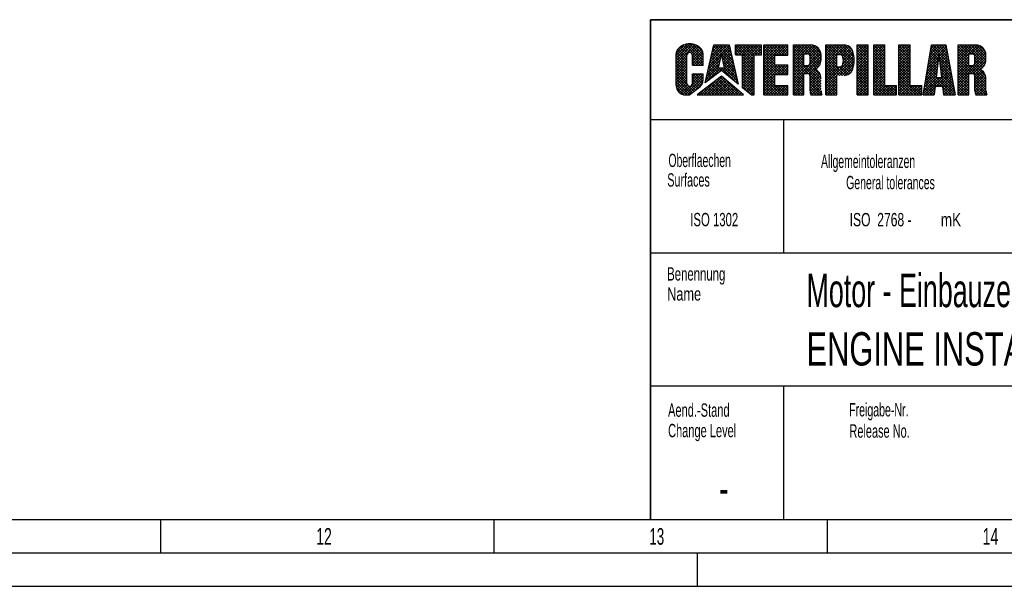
# Model space of a CAD drawing. Header units: millimetres. Extents: x 0 to 841, y 0 to 594.
# Tile 25 of 63: x 549 to 697, y 0 to 85. Entities that reach past the tile are written whole.
import ezdxf
from ezdxf.enums import TextEntityAlignment as Align

# ---------------------------------------------------------------- set-up
doc = ezdxf.new("R2010")
doc.units = ezdxf.units.MM
doc.header["$LTSCALE"] = 46.255
doc.layers.get('0').update_dxf_attribs({"linetype": 'CONTINUOUS'})
doc.styles.get("Standard").update_dxf_attribs({"font": 'txt', "width": 0.6})
doc.styles.add('TEXTSTYLE_2', font='txt')
doc.styles.add('TEXTSTYLE_3', font='txt', dxfattribs={"width": 0.8})

# ---------------------------------------------------------------- blocks, each defined once
blk = doc.blocks.new('*T579')
at = {"color": 5, "linetype": 'Continuous'}
for p, q in [((0, 0), (187, 0)), ((0, 0), (0, -75)), ((187, 0), (187, -75)), ((0, -75), (187, -75))]:
    blk.add_line(p, q, dxfattribs=at)
at = {"color": 2, "linetype": 'Continuous', "style": 'TEXTSTYLE_3'}
for s, width, p in [('8M25E_CFWS', 0.738095, (73.4, -6.75)), ('1.0', 0.547619, (113.76, -6.75)), ('8M25E_CFWS', 0.738095, (73.4, -13.25)), ('1.0', 0.547619, (113.76, -13.25))]:
    blk.add_text(s, height=5, dxfattribs=dict(at, width=width)).set_placement(p)
for s, width, p in [('W882', 0.833333, (81.68, -22.5)), ('1:20', 0.529762, (128.4, -22.5)), ('-', 0.619048, (11, -72.75))]:
    blk.add_text(s, height=5, dxfattribs=dict(at, width=width)).set_placement(p, align=Align.CENTER)
for s, width, p in [('30.000', 0.642857, (185.6, -22.5)), ('1', 0.47619, (185.6, -62.75)), ('1', 0.47619, (185.6, -73.25))]:
    blk.add_text(s, height=5, dxfattribs=dict(at, width=width)).set_placement(p, align=Align.RIGHT)
at = {"color": 5, "linetype": 'Continuous', "width": 0.761905}
blk.add_text('mK', height=2, dxfattribs=at).set_placement((45.07, -31), align=Align.CENTER)
at = {"color": 7, "linetype": 'Continuous', "style": 'TEXTSTYLE_3'}
for s, width, p in [('Motor - Einbauzeichnung', 0.602484, (23.4, -43.12)), ('ENGINE INSTALLATION DRAWING', 0.69224, (23.4, -51.88))]:
    blk.add_text(s, height=5, dxfattribs=dict(at, width=width)).set_placement(p)
for s, width, p in [('8M25E CFWS', 0.738095, (121.5, -72.75)), ('-', 0.619048, (63, -72.75))]:
    blk.add_text(s, height=5, dxfattribs=dict(at, width=width)).set_placement(p, align=Align.CENTER)

msp = doc.modelspace()

# ---------------------------------------------------------------- linework, layer by layer
at = {"color": 6, "linetype": 'Continuous'}
for p, q in [((831, 85), (644, 85)), ((644, 10), (644, 85)), ((831, 70), (644, 70)), ((5, 5), (836, 5))]:
    msp.add_line(p, q, dxfattribs=at)
at = {"color": 5, "linetype": 'Continuous'}
for p, q in [((649.99023, 81.36398), (647.8417, 79.21546)), ((649.57402, 81.35185), (647.8417, 79.61953)), ((650.35161, 81.32129), (647.8417, 78.81138)), ((649.15629, 81.27241), (649.07771, 81.2491)), ((651.87777, 78.53473), (649.1438, 81.2687)), ((649.31703, 81.31152), (649.23612, 81.29323)), ((649.39891, 81.32726), (649.31703, 81.31152)), ((649.48158, 81.34042), (649.39891, 81.32726)), ((651.87777, 78.9388), (649.4769, 81.33968)), ((649.56492, 81.35098), (649.48158, 81.34042)), ((649.64878, 81.35892), (649.56492, 81.35098)), ((649.73301, 81.36422), (649.64878, 81.35892)), ((649.81746, 81.36686), (649.73301, 81.36422)), ((649.90199, 81.36686), (649.81746, 81.36686)), ((651.87777, 79.34287), (649.85378, 81.36686)), ((649.98644, 81.36422), (649.90199, 81.36686)), ((650.07067, 81.35892), (649.98644, 81.36422)), ((650.15452, 81.35098), (650.07067, 81.35892)), ((650.23787, 81.34042), (650.15452, 81.35098)), ((650.32054, 81.32726), (650.23787, 81.34042)), ((651.87777, 79.74694), (650.29308, 81.33163)), ((650.40241, 81.31152), (650.32054, 81.32726)), ((650.48333, 81.29323), (650.40241, 81.31152)), ((650.56315, 81.27241), (650.48333, 81.29323)), ((650.64174, 81.2491), (650.56315, 81.27241)), ((647.84346, 79.91907), (647.84169, 79.85578)), ((650.67305, 81.23866), (647.8417, 78.40731)), ((647.8417, 75.11543), (647.8417, 79.85578)), ((647.84877, 79.98225), (647.84346, 79.91907)), ((647.85761, 80.04521), (647.84877, 79.98225)), ((649.06195, 81.24384), (647.85667, 80.03857)), ((647.86995, 80.10784), (647.85761, 80.04521)), ((647.88578, 80.17002), (647.86995, 80.10784)), ((649.46696, 78.52112), (647.87204, 80.11604)), ((647.90509, 80.23165), (647.88578, 80.17002)), ((647.92783, 80.29263), (647.90509, 80.23165)), ((647.95395, 80.35283), (647.92783, 80.29263)), ((647.9834, 80.41217), (647.95395, 80.35283)), ((649.46696, 78.92519), (647.98227, 80.40988)), ((648.01615, 80.47053), (647.9834, 80.41217)), ((648.05215, 80.52781), (648.01615, 80.47053)), ((648.09131, 80.58391), (648.05215, 80.52781)), ((648.13357, 80.63873), (648.09131, 80.58391)), ((648.17886, 80.69219), (648.13357, 80.63873)), ((649.46695, 79.32926), (648.14454, 80.65168)), ((648.2271, 80.74417), (648.17886, 80.69219)), ((648.2782, 80.79459), (648.2271, 80.74417)), ((648.33209, 80.84337), (648.2782, 80.79459)), ((648.38864, 80.89041), (648.33209, 80.84337)), ((649.46877, 79.73151), (648.34564, 80.85465)), ((648.44778, 80.93565), (648.38864, 80.89041)), ((648.50939, 80.97898), (648.44778, 80.93565)), ((648.57338, 81.02035), (648.50939, 80.97898)), ((648.63963, 81.05967), (648.57338, 81.02035)), ((649.60551, 79.99885), (648.58005, 81.02431)), ((648.70801, 81.09688), (648.63963, 81.05967)), ((648.77841, 81.13191), (648.70801, 81.09688)), ((648.85071, 81.16471), (648.77841, 81.13191)), ((649.91056, 80.09787), (648.8459, 81.16253)), ((648.92478, 81.1952), (648.85071, 81.16471)), ((649.00049, 81.22335), (648.92478, 81.1952)), ((649.07771, 81.2491), (649.00049, 81.22335)), ((650.96063, 81.12216), (649.93355, 80.09509)), ((651.21678, 80.97425), (650.19015, 79.94761)), ((651.44122, 80.79462), (650.27957, 79.63297)), ((651.63079, 80.58011), (650.27957, 79.22889)), ((651.77823, 80.32349), (650.27957, 78.82482)), ((651.86703, 80.00822), (650.27957, 78.42075)), ((650.71896, 81.22335), (650.64174, 81.2491)), ((650.79467, 81.1952), (650.71896, 81.22335)), ((650.86874, 81.16471), (650.79467, 81.1952)), ((651.82222, 80.20657), (650.86081, 81.16797)), ((650.94104, 81.13191), (650.86874, 81.16471)), ((651.01144, 81.09688), (650.94104, 81.13191)), ((651.07982, 81.05967), (651.01144, 81.09688)), ((651.14607, 81.02035), (651.07982, 81.05967)), ((651.21006, 80.97898), (651.14607, 81.02035)), ((651.27167, 80.93565), (651.21006, 80.97898)), ((651.3308, 80.89041), (651.27167, 80.93565)), ((651.38736, 80.84337), (651.3308, 80.89041)), ((651.44125, 80.79459), (651.38736, 80.84337)), ((651.49235, 80.74417), (651.44125, 80.79459)), ((651.54059, 80.69219), (651.49235, 80.74417)), ((651.58587, 80.63873), (651.54059, 80.69219)), ((651.62814, 80.58391), (651.58587, 80.63873)), ((651.6673, 80.52781), (651.62814, 80.58391)), ((651.70329, 80.47053), (651.6673, 80.52781)), ((651.73604, 80.41217), (651.70329, 80.47053)), ((651.7655, 80.35283), (651.73604, 80.41217)), ((651.79162, 80.29263), (651.7655, 80.35283)), ((651.81436, 80.23165), (651.79162, 80.29263)), ((651.83366, 80.17002), (651.81436, 80.23165)), ((651.8495, 80.10784), (651.83366, 80.17002)), ((651.86184, 80.04521), (651.8495, 80.10784)), ((651.87068, 79.98225), (651.86184, 80.04521)), ((651.87599, 79.91907), (651.87068, 79.98225)), ((651.87776, 79.85578), (651.87599, 79.91907)), ((651.87777, 78.17634), (651.87777, 79.85578)), ((652.20285, 75.52174), (653.47593, 81.21017)), ((655.82243, 81.13512), (652.77772, 78.0904)), ((655.49342, 81.21017), (652.89422, 78.61098)), ((655.08934, 81.21017), (653.01073, 79.13156)), ((654.68527, 81.21017), (653.12724, 79.65213)), ((654.40059, 78.84041), (653.21166, 80.02934)), ((654.2812, 81.21017), (653.24374, 80.17271)), ((654.47806, 79.16701), (653.28555, 80.35952)), ((654.55552, 79.49362), (653.35944, 80.6897)), ((653.87713, 81.21017), (653.36025, 80.69329)), ((654.63298, 79.82023), (653.43334, 81.01987)), ((653.47593, 81.21017), (655.80549, 81.21017)), ((656.43501, 78.42228), (653.64711, 81.21017)), ((656.31715, 78.9442), (654.05118, 81.21017)), ((654.65427, 79.90996), (654.15315, 77.79712)), ((656.1993, 79.46613), (654.45525, 81.21017)), ((655.10119, 77.79712), (654.65427, 79.90996)), ((655.89687, 80.80548), (654.71487, 79.62348)), ((655.9713, 80.47584), (654.78542, 79.28996)), ((656.04573, 80.14621), (654.85596, 78.95644)), ((656.08145, 79.98805), (654.85933, 81.21017)), ((656.12017, 79.81657), (654.92651, 78.62291)), ((655.96359, 80.50997), (655.2634, 81.21017)), ((655.84574, 81.0319), (655.66747, 81.21017)), ((655.80549, 81.21017), (657.13278, 75.33213)), ((656.7265, 81.21017), (660.62714, 81.21017)), ((656.7265, 79.74744), (656.7265, 81.21017)), ((657.1097, 81.21017), (656.7265, 80.82697)), ((657.51377, 81.21017), (656.7265, 80.4229)), ((657.91784, 81.21017), (656.7265, 80.01883)), ((659.54358, 78.1422), (656.7265, 80.95928)), ((657.53427, 79.74744), (656.7265, 80.55521)), ((657.1302, 79.74744), (656.7265, 80.15114)), ((658.32191, 81.21017), (656.85918, 79.74744)), ((659.54358, 78.54627), (656.87968, 81.21017)), ((658.72598, 81.21017), (657.26326, 79.74744)), ((659.54358, 78.95034), (657.28375, 81.21017)), ((659.13006, 81.21017), (657.66733, 79.74744)), ((659.54358, 79.35441), (657.68782, 81.21017)), ((659.53413, 81.21017), (657.81, 79.48604)), ((659.9382, 81.21017), (657.81, 79.08197)), ((660.34227, 81.21017), (657.81, 78.6779)), ((660.62714, 81.09097), (657.81, 78.27383)), ((659.55462, 79.74744), (658.09189, 81.21017)), ((659.95869, 79.74744), (658.49597, 81.21017)), ((660.36276, 79.74744), (658.90004, 81.21017)), ((660.62714, 79.88714), (659.30411, 81.21017)), ((660.62714, 80.6869), (659.68768, 79.74744)), ((660.62714, 80.29121), (659.70818, 81.21017)), ((660.62714, 80.28283), (660.09175, 79.74744)), ((660.62714, 80.69528), (660.11225, 81.21017)), ((660.62714, 79.87876), (660.49582, 79.74744)), ((660.62714, 81.09935), (660.51632, 81.21017)), ((660.62714, 79.74744), (660.62714, 81.21017)), ((660.99983, 81.21017), (664.61117, 81.21017)), ((660.99983, 73.70687), (660.99983, 81.21017)), ((661.15041, 81.21017), (660.99983, 81.05959)), ((661.55448, 81.21017), (660.99983, 80.65552)), ((661.95855, 81.21017), (660.99983, 80.25145)), ((662.36262, 81.21017), (660.99983, 79.84738)), ((662.7667, 81.21017), (660.99983, 79.44331)), ((663.17077, 81.21017), (660.99983, 79.03924)), ((663.57484, 81.21017), (660.99983, 78.63517)), ((663.97891, 81.21017), (660.99983, 78.23109)), ((662.64461, 79.48595), (660.99983, 81.13073)), ((662.64461, 79.08188), (660.99983, 80.72666)), ((662.64461, 78.67781), (660.99983, 80.32259)), ((662.64461, 78.27374), (660.99983, 79.91852)), ((662.85655, 79.67808), (661.32446, 81.21017)), ((663.26062, 79.67808), (661.72853, 81.21017)), ((663.66469, 79.67808), (662.13261, 81.21017)), ((664.06876, 79.67808), (662.53668, 81.21017)), ((664.38298, 81.21017), (662.85089, 79.67808)), ((664.47283, 79.67808), (662.94075, 81.21017)), ((664.61117, 81.03429), (663.25496, 79.67808)), ((664.61117, 79.94382), (663.34482, 81.21017)), ((664.61117, 80.63022), (663.65904, 79.67808)), ((664.61117, 80.34789), (663.74889, 81.21017)), ((664.61117, 80.22615), (664.06311, 79.67808)), ((664.61117, 80.75196), (664.15296, 81.21017)), ((664.61117, 79.82208), (664.46718, 79.67808)), ((664.61117, 81.15603), (664.55703, 81.21017)), ((664.61117, 79.67808), (664.61117, 81.21017)), ((665.43358, 81.21017), (668.06434, 81.21017)), ((665.43358, 73.70685), (665.43358, 81.21017)), ((665.43358, 81.18943), (665.45432, 81.21017)), ((665.59519, 81.21017), (665.43358, 81.04855)), ((665.99926, 81.21017), (665.43358, 80.64448)), ((666.40334, 81.21017), (665.43358, 80.24041)), ((666.80741, 81.21017), (665.43358, 79.83634)), ((667.21148, 81.21017), (665.43358, 79.43227)), ((667.61555, 81.21017), (665.43358, 79.0282)), ((668.01962, 81.21017), (665.43358, 78.62413)), ((667.00681, 79.56853), (665.43358, 81.14177)), ((667.00681, 79.16446), (665.43358, 80.7377)), ((667.00681, 78.76039), (665.43358, 80.33363)), ((667.00681, 78.35632), (665.43358, 79.92956)), ((669.56339, 79.92544), (665.43358, 75.79563)), ((667.00681, 79.7933), (665.43358, 78.22006)), ((667.12255, 79.85687), (665.76925, 81.21017)), ((667.52662, 79.85687), (666.17332, 81.21017)), ((669.44618, 78.34138), (666.57739, 81.21017)), ((669.54665, 78.64498), (666.98146, 81.21017)), ((667.00681, 79.85687), (667.55724, 79.85687)), ((667.00681, 78.14059), (667.00681, 79.85687)), ((668.38862, 81.1751), (667.07039, 79.85687)), ((669.58124, 79.01446), (667.38553, 81.21017)), ((668.69187, 81.07428), (667.47446, 79.85687)), ((669.58124, 79.41853), (667.7896, 81.21017)), ((668.94793, 80.92626), (667.79487, 79.77321)), ((669.16394, 80.73821), (667.93515, 79.50941)), ((669.34151, 80.51171), (667.93647, 79.10666)), ((669.47778, 80.24391), (667.93647, 78.70259)), ((669.57521, 79.82864), (668.19973, 81.20412)), ((669.40504, 80.40287), (668.77396, 81.03396)), ((670.29637, 81.21017), (673.03441, 81.21017)), ((670.29637, 73.70687), (670.29637, 81.21017)), ((670.44405, 81.21017), (670.29637, 81.06249)), ((670.84812, 81.21017), (670.29637, 80.65842)), ((671.25219, 81.21017), (670.29637, 80.25435)), ((671.65626, 81.21017), (670.29637, 79.85028)), ((672.06033, 81.21017), (670.29637, 79.44621)), ((672.4644, 81.21017), (670.29637, 79.04214)), ((672.86847, 81.21017), (670.29637, 78.63807)), ((673.25454, 81.19216), (670.29637, 78.234)), ((671.94112, 79.48307), (670.29637, 81.12783)), ((671.94112, 79.079), (670.29637, 80.72376)), ((671.94112, 78.67493), (670.29637, 80.31969)), ((671.94112, 78.27086), (670.29637, 79.91562)), ((672.0429, 79.78537), (670.6181, 81.21017)), ((672.45405, 79.77829), (671.02217, 81.21017)), ((674.47875, 78.15766), (671.42624, 81.21017)), ((674.53026, 78.51022), (671.83031, 81.21017)), ((671.94112, 79.78537), (672.3702, 79.78537)), ((671.94112, 77.92606), (671.94112, 79.78537)), ((674.55118, 78.89337), (672.23438, 81.21017)), ((673.56735, 81.10091), (672.25181, 79.78537)), ((673.82558, 80.95507), (672.60001, 79.72949)), ((674.53251, 79.31612), (672.63845, 81.21017)), ((674.03889, 80.7643), (672.80588, 79.53129)), ((674.42393, 79.93713), (672.86879, 78.38199)), ((674.20892, 80.53026), (672.89281, 79.21415)), ((674.33107, 80.24834), (672.94228, 78.85956)), ((674.45753, 79.79516), (673.04255, 81.21015)), ((674.28782, 80.36894), (673.54758, 81.10919)), ((675.01613, 81.21017), (676.66091, 81.21017)), ((675.01613, 73.70687), (675.01613, 81.21017)), ((675.2929, 81.21017), (675.01613, 80.9334)), ((675.69697, 81.21017), (675.01613, 80.52933)), ((676.10104, 81.21017), (675.01613, 80.12526)), ((676.50511, 81.21017), (675.01613, 79.72118)), ((676.66091, 80.9619), (675.01613, 79.31711)), ((676.66091, 79.20807), (675.01613, 80.85286)), ((676.66091, 80.55782), (675.01613, 78.91304)), ((676.66091, 78.804), (675.01613, 80.44878)), ((676.66091, 80.15375), (675.01613, 78.50897)), ((676.66091, 78.39993), (675.01613, 80.04471)), ((676.66091, 79.61214), (675.06288, 81.21017)), ((676.66091, 80.01621), (675.46695, 81.21017)), ((676.66091, 80.42029), (675.87102, 81.21017)), ((676.66091, 80.82436), (676.27509, 81.21017)), ((676.66091, 73.70687), (676.66091, 81.21017)), ((677.51905, 81.21017), (679.1638, 81.21017)), ((677.51905, 73.70687), (677.51905, 81.21017)), ((677.71733, 81.21017), (677.51905, 81.01189)), ((678.1214, 81.21017), (677.51905, 80.60782)), ((678.52547, 81.21017), (677.51905, 80.20375)), ((678.92954, 81.21017), (677.51905, 79.79968)), ((679.1638, 79.53368), (677.51905, 81.17843)), ((679.1638, 81.04036), (677.51905, 79.39561)), ((679.1638, 79.12961), (677.51905, 80.77436)), ((679.1638, 80.63629), (677.51905, 78.99154)), ((679.1638, 78.72553), (677.51905, 80.37029)), ((679.1638, 80.23222), (677.51905, 78.58747)), ((679.1638, 78.32146), (677.51905, 79.96622)), ((679.1638, 79.82815), (677.51905, 78.18339)), ((679.1638, 79.93775), (677.89138, 81.21017)), ((679.1638, 80.34182), (678.29545, 81.21017)), ((679.1638, 80.74589), (678.69952, 81.21017)), ((679.1638, 81.14996), (679.10359, 81.21017)), ((679.1638, 75.13711), (679.1638, 81.21017)), ((681.27342, 81.21017), (682.95396, 81.21017)), ((681.27342, 73.70687), (681.27342, 81.21017)), ((681.35397, 81.21017), (681.27342, 81.12962)), ((681.75804, 81.21017), (681.27342, 80.72555)), ((682.16211, 81.21017), (681.27342, 80.32148)), ((682.56618, 81.21017), (681.27342, 79.91741)), ((682.95396, 81.19388), (681.27342, 79.51334)), ((682.95396, 79.38016), (681.27342, 81.0607)), ((682.95396, 80.78981), (681.27342, 79.10926)), ((682.95396, 78.97609), (681.27342, 80.65663)), ((682.95396, 80.38574), (681.27342, 78.70519)), ((682.95396, 78.57202), (681.27342, 80.25256)), ((682.95396, 79.98167), (681.27342, 78.30112)), ((682.95396, 78.16795), (681.27342, 79.84849)), ((682.95396, 79.78423), (681.52802, 81.21017)), ((682.95396, 80.1883), (681.93209, 81.21017)), ((682.95396, 80.59237), (682.33616, 81.21017)), ((682.95396, 80.99644), (682.74023, 81.21017)), ((682.95396, 75.13711), (682.95396, 81.21017)), ((684.88475, 73.70687), (686.17194, 81.21017)), ((688.3659, 80.94883), (685.66352, 78.24644)), ((688.22318, 81.21017), (685.74719, 78.73419)), ((687.8191, 81.21017), (685.83086, 79.22193)), ((687.41503, 81.21017), (685.91453, 79.70967)), ((687.13574, 78.83502), (685.96528, 80.00548)), ((687.01096, 81.21017), (685.99821, 80.19742)), ((687.17728, 79.19755), (686.02445, 80.35038)), ((686.60689, 81.21017), (686.08188, 80.68516)), ((687.21882, 79.56008), (686.08362, 80.69529)), ((688.85252, 78.33046), (686.14278, 81.04019)), ((686.20282, 81.21017), (686.16555, 81.1729)), ((686.17194, 81.21017), (688.31733, 81.21017)), ((688.76028, 78.82676), (686.37687, 81.21017)), ((688.66804, 79.32307), (686.78094, 81.21017)), ((687.24464, 79.78537), (686.85131, 76.35279)), ((688.5758, 79.81938), (687.18501, 81.21017)), ((687.24464, 79.78537), (687.63795, 76.35279)), ((688.42923, 80.60808), (687.28184, 79.46069)), ((688.49255, 80.26734), (687.32338, 79.09816)), ((688.55588, 79.92659), (687.36492, 78.73563)), ((688.48357, 80.31569), (687.58909, 81.21017)), ((688.39133, 80.812), (687.99316, 81.21017)), ((688.31733, 81.21017), (689.7118, 73.70687)), ((690.1766, 81.21017), (692.80739, 81.21017)), ((690.1766, 73.70685), (690.1766, 81.21017)), ((690.24353, 81.21017), (690.1766, 81.14324)), ((690.6476, 81.21017), (690.1766, 80.73917)), ((691.05167, 81.21017), (690.1766, 80.3351)), ((691.45574, 81.21017), (690.1766, 79.93103)), ((691.85982, 81.21017), (690.1766, 79.52696)), ((692.26389, 81.21017), (690.1766, 79.12288)), ((692.66796, 81.21017), (690.1766, 78.71881)), ((693.05215, 81.1903), (690.1766, 78.31474)), ((691.7499, 79.47379), (690.1766, 81.04708)), ((691.7499, 79.06972), (690.1766, 80.64301)), ((691.7499, 78.66565), (690.1766, 80.23894)), ((691.7499, 78.26157), (690.1766, 79.83487)), ((691.77089, 79.85687), (690.41758, 81.21017)), ((692.17496, 79.85687), (690.82165, 81.21017)), ((694.15846, 78.27744), (691.22573, 81.21017)), ((694.2711, 78.56887), (691.6298, 81.21017)), ((691.7499, 79.85687), (692.3003, 79.85687)), ((691.7499, 78.14059), (691.7499, 79.85687)), ((694.32359, 78.92045), (692.03387, 81.21017)), ((693.36851, 81.10258), (692.1228, 79.85687)), ((694.3243, 79.32381), (692.43794, 81.21017)), ((693.63471, 80.96471), (692.48104, 79.81104)), ((694.29182, 80.00554), (692.64236, 78.35608)), ((693.8598, 80.78572), (692.66287, 79.5888)), ((694.04646, 80.56832), (692.67952, 79.20138)), ((694.19295, 80.31073), (692.67952, 78.79731)), ((694.32391, 79.72827), (692.84241, 81.20977)), ((694.22613, 80.23012), (693.34426, 81.11199)), ((649.46696, 78.11704), (647.8417, 79.7423)), ((649.46695, 79.62849), (647.8417, 78.00324)), ((649.46696, 77.71297), (647.8417, 79.33823)), ((649.46695, 79.22442), (647.8417, 77.59917)), ((649.46697, 77.30889), (647.8417, 78.93416)), ((649.46696, 78.82035), (647.8417, 77.1951)), ((649.46697, 76.90482), (647.8417, 78.53009)), ((649.46696, 78.41628), (647.8417, 76.79103)), ((649.46698, 75.41339), (649.46695, 79.69326)), ((651.83209, 78.17634), (650.27789, 79.73054)), ((650.27957, 78.17634), (650.27957, 79.69326)), ((651.42802, 78.17634), (650.27957, 79.32479)), ((651.02395, 78.17634), (650.27957, 78.92072)), ((650.61988, 78.17634), (650.27957, 78.51665)), ((651.87777, 79.61488), (650.43923, 78.17634)), ((651.87777, 79.21081), (650.8433, 78.17634)), ((651.87777, 78.80674), (651.24737, 78.17634)), ((651.87777, 78.40267), (651.65144, 78.17634)), ((654.29508, 78.39555), (652.4282, 76.52867)), ((654.42072, 78.92526), (652.54471, 77.04925)), ((654.54635, 79.45496), (652.66121, 77.56983)), ((654.18649, 77.03416), (652.84219, 78.37846)), ((654.41575, 77.20896), (652.91608, 78.70864)), ((654.1682, 77.86059), (652.98997, 79.03881)), ((654.24566, 78.18719), (653.06387, 79.36899)), ((654.32313, 78.5138), (653.13776, 79.69917)), ((656.55286, 77.90035), (654.68405, 79.76916)), ((656.34347, 78.82766), (654.79212, 77.27631)), ((656.67071, 77.37843), (654.79245, 79.25669)), ((656.78857, 76.8565), (654.90086, 78.74421)), ((656.1946, 79.48693), (654.99706, 78.28939)), ((656.4179, 78.49802), (655.01285, 77.09297)), ((656.26904, 79.15729), (655.06761, 77.95587)), ((656.7265, 79.74744), (657.81, 79.74744)), ((657.81, 74.76965), (657.81, 79.74744)), ((659.54358, 79.60334), (657.81, 77.86976)), ((659.54358, 77.73813), (657.81, 79.47171)), ((659.54358, 79.19927), (657.81, 77.46569)), ((659.54358, 77.33406), (657.81, 79.06764)), ((659.54358, 78.7952), (657.81, 77.06162)), ((659.54358, 76.92999), (657.81, 78.66357)), ((659.54358, 78.39113), (657.81, 76.65754)), ((659.54358, 79.74744), (660.62714, 79.74744)), ((659.54358, 73.70687), (659.54358, 79.74744)), ((663.73241, 76.78187), (660.99983, 79.51445)), ((662.64461, 79.47181), (660.99983, 77.82702)), ((663.32833, 76.78187), (660.99983, 79.11038)), ((662.64461, 79.06773), (660.99983, 77.42295)), ((662.92426, 76.78187), (660.99983, 78.70631)), ((662.64461, 78.66366), (660.99983, 77.01888)), ((662.64461, 76.65745), (660.99983, 78.30223)), ((662.64461, 79.67808), (664.61117, 79.67808)), ((662.64461, 78.21209), (662.64461, 79.67808)), ((669.58124, 79.53922), (665.43358, 75.39156)), ((669.58124, 75.37782), (665.43358, 79.52549)), ((667.00681, 79.38922), (665.43358, 77.81598)), ((667.63901, 76.91598), (665.43358, 79.12141)), ((667.00681, 78.98515), (665.43358, 77.41191)), ((667.22602, 76.9249), (665.43358, 78.71734)), ((667.00681, 78.58108), (665.43358, 77.00784)), ((667.00681, 76.74003), (665.43358, 78.31327)), ((669.58124, 79.13515), (667.37099, 76.9249)), ((669.55913, 78.70897), (667.73226, 76.8821)), ((669.49382, 76.67746), (667.86833, 78.30294)), ((667.93647, 78.51982), (667.93647, 79.47765)), ((669.29843, 78.08506), (667.93647, 79.44702)), ((669.11062, 77.8688), (667.93647, 79.04295)), ((668.88438, 77.69097), (667.93647, 78.63888)), ((669.58124, 78.96713), (669.58124, 79.69325)), ((674.49451, 79.60364), (670.29637, 75.4055)), ((673.16296, 76.64496), (670.29637, 79.51154)), ((671.94112, 79.47468), (670.29637, 77.82993)), ((674.53881, 79.24387), (670.29637, 75.00143)), ((672.765, 76.63884), (670.29637, 79.10747)), ((671.94112, 79.07061), (670.29637, 77.42585)), ((672.36093, 76.63884), (670.29637, 78.7034)), ((671.94112, 78.66654), (670.29637, 77.02178)), ((671.95686, 76.63884), (670.29637, 78.29933)), ((674.55065, 78.85164), (672.33786, 76.63884)), ((674.51963, 78.41654), (672.74193, 76.63884)), ((674.40214, 77.8302), (672.86372, 79.36863)), ((674.16963, 77.25456), (672.90006, 78.52414)), ((674.30474, 77.52353), (672.94194, 78.88633)), ((676.66091, 79.74968), (675.01613, 78.1049)), ((676.66091, 77.99586), (675.01613, 79.64064)), ((676.66091, 79.34561), (675.01613, 77.70083)), ((676.66091, 77.59179), (675.01613, 79.23657)), ((676.66091, 78.94154), (675.01613, 77.29676)), ((676.66091, 77.18772), (675.01613, 78.8325)), ((676.66091, 78.53747), (675.01613, 76.89269)), ((676.66091, 76.78365), (675.01613, 78.42843)), ((679.1638, 77.91739), (677.51905, 79.56215)), ((679.1638, 79.42408), (677.51905, 77.77932)), ((679.1638, 77.51332), (677.51905, 79.15808)), ((679.1638, 79.02001), (677.51905, 77.37525)), ((679.1638, 77.10925), (677.51905, 78.754)), ((679.1638, 78.61594), (677.51905, 76.97118)), ((679.1638, 76.70518), (677.51905, 78.34993)), ((682.95396, 79.5776), (681.27342, 77.89705)), ((682.95396, 77.76387), (681.27342, 79.44442)), ((682.95396, 79.17352), (681.27342, 77.49298)), ((682.95396, 77.3598), (681.27342, 79.04035)), ((682.95396, 78.76945), (681.27342, 77.08891)), ((682.95396, 76.95573), (681.27342, 78.63628)), ((682.95396, 78.36538), (681.27342, 76.68484)), ((687.09322, 78.46393), (685.4125, 76.78321)), ((687.14551, 78.92029), (685.49617, 77.27095)), ((687.1978, 79.37666), (685.57984, 77.7587)), ((686.96958, 77.3849), (685.72861, 78.62587)), ((687.01112, 77.74743), (685.78778, 78.97077)), ((687.05266, 78.10996), (685.84694, 79.31567)), ((687.0942, 78.47249), (685.90611, 79.66058)), ((688.94475, 77.83415), (687.27713, 79.50177)), ((689.03699, 77.33784), (687.32943, 79.0454)), ((689.12923, 76.84153), (687.38172, 78.58904)), ((688.61921, 79.58585), (687.40646, 78.3731)), ((688.68253, 79.2451), (687.448, 78.01057)), ((688.74586, 78.90436), (687.48954, 77.64804)), ((688.80919, 78.56361), (687.53108, 77.28551)), ((694.3243, 79.63395), (690.1766, 75.48624)), ((691.7499, 79.48397), (690.1766, 77.91067)), ((694.3243, 75.28309), (690.1766, 79.4308)), ((691.7499, 79.0799), (690.1766, 77.5066)), ((692.27842, 76.9249), (690.1766, 79.02673)), ((691.7499, 78.67583), (690.1766, 77.10253)), ((691.87435, 76.9249), (690.1766, 78.62266)), ((694.3243, 79.22988), (692.01933, 76.9249)), ((694.31701, 78.81851), (692.40783, 76.90933)), ((692.67952, 78.51982), (692.67952, 79.47765)), ((694.00092, 78.0309), (692.67952, 79.3523)), ((693.80412, 77.82364), (692.67952, 78.94823)), ((693.56863, 77.65505), (692.67952, 78.54416)), ((694.3243, 78.96713), (694.3243, 79.69325)), ((649.46697, 76.50075), (647.8417, 78.12601)), ((649.46696, 78.01222), (647.8417, 76.38696)), ((649.46697, 76.09667), (647.8417, 77.72194)), ((649.46696, 77.60815), (647.8417, 75.98289)), ((649.46698, 75.6926), (647.8417, 77.31787)), ((649.46697, 77.20408), (647.8417, 75.57882)), ((649.49811, 75.2574), (647.8417, 76.9138)), ((650.27957, 78.17634), (651.87777, 78.17634)), ((650.27957, 76.90323), (651.87777, 76.90323)), ((650.27957, 75.41339), (650.27957, 76.90323)), ((650.37833, 76.90323), (650.27957, 76.80447)), ((650.7824, 76.90323), (650.27957, 76.4004)), ((651.18647, 76.90323), (650.27957, 75.99633)), ((651.59055, 76.90323), (650.27957, 75.59225)), ((651.76811, 75.41183), (650.27957, 76.90036)), ((651.85864, 75.72536), (650.68077, 76.90323)), ((651.87777, 76.1103), (651.08484, 76.90323)), ((651.87777, 76.51437), (651.48892, 76.90323)), ((651.87777, 75.95673), (651.87777, 76.90323)), ((654.65427, 77.39081), (652.20285, 75.52174)), ((654.16945, 77.86585), (652.31169, 76.00809)), ((654.50479, 77.79712), (652.31466, 75.60699)), ((653.26942, 76.33494), (652.54661, 77.05775)), ((653.49869, 76.50974), (652.6205, 77.38793)), ((653.72795, 76.68455), (652.6944, 77.7181)), ((653.95722, 76.85935), (652.76829, 78.04828)), ((654.90886, 77.79712), (654.01563, 76.90389)), ((654.15315, 77.79712), (655.10119, 77.79712)), ((654.64502, 77.38376), (654.23166, 77.79712)), ((656.94357, 75.48929), (654.63573, 77.79712)), ((657.13278, 75.33213), (654.65427, 77.39081)), ((656.90642, 76.33458), (655.00926, 78.23174)), ((657.02427, 75.81266), (655.03981, 77.79712)), ((656.49234, 78.16838), (655.23358, 76.90963)), ((656.56677, 77.83874), (655.45431, 76.72628)), ((656.6412, 77.50911), (655.67504, 76.54294)), ((656.71564, 77.17947), (655.89577, 76.3596)), ((656.79007, 76.84983), (656.1165, 76.17626)), ((659.54358, 76.52592), (657.81, 78.2595)), ((659.54358, 77.98706), (657.81, 76.25347)), ((659.54358, 76.12185), (657.81, 77.85543)), ((659.54358, 77.58298), (657.81, 75.8494)), ((659.54358, 75.71777), (657.81, 77.45136)), ((659.54358, 77.17891), (657.81, 75.44533)), ((659.54358, 75.3137), (657.81, 77.04729)), ((662.64461, 78.25959), (660.99983, 76.61481)), ((663.00119, 78.21209), (660.99983, 76.21074)), ((663.40526, 78.21209), (660.99983, 75.80667)), ((663.80933, 78.21209), (660.99983, 75.4026)), ((662.64461, 76.25338), (660.99983, 77.89816)), ((662.64461, 75.84931), (660.99983, 77.49409)), ((662.64461, 75.44524), (660.99983, 77.09002)), ((662.64461, 78.21209), (664.61117, 78.21209)), ((664.13648, 76.78187), (662.70626, 78.21209)), ((664.2134, 78.21209), (662.78318, 76.78187)), ((664.54055, 76.78187), (663.11033, 78.21209)), ((664.61117, 78.20579), (663.18725, 76.78187)), ((664.61117, 77.11532), (663.5144, 78.21209)), ((664.61117, 77.80172), (663.59132, 76.78187)), ((664.61117, 77.51939), (663.91847, 78.21209)), ((664.61117, 77.39765), (663.99539, 76.78187)), ((664.61117, 77.92346), (664.32254, 78.21209)), ((664.61117, 76.99358), (664.39946, 76.78187)), ((664.61117, 76.78187), (664.61117, 78.21209)), ((667.00681, 78.17701), (665.43358, 76.60377)), ((667.37446, 78.14059), (665.43358, 76.1997)), ((667.00681, 76.33596), (665.43358, 77.9092)), ((667.00681, 75.93189), (665.43358, 77.50513)), ((667.00681, 75.52782), (665.43358, 77.10106)), ((667.00681, 78.14059), (667.55724, 78.14059)), ((667.00681, 76.9249), (667.55724, 76.9249)), ((667.00681, 73.70685), (667.00681, 76.9249)), ((669.58124, 75.78189), (667.22254, 78.14059)), ((669.58117, 76.18603), (667.62119, 78.14602)), ((668.76796, 77.51373), (667.91771, 76.66348)), ((669.01236, 77.35406), (667.93647, 76.27817)), ((669.21763, 77.15525), (667.93647, 75.8741)), ((669.38412, 76.91768), (667.93647, 75.47002)), ((671.94112, 78.26247), (670.29637, 76.61771)), ((672.41486, 77.92806), (670.29637, 75.80957)), ((672.00879, 77.92606), (670.29637, 76.21364)), ((671.94112, 76.25051), (670.29637, 77.89526)), ((671.94112, 75.84643), (670.29637, 77.49119)), ((671.94112, 75.44236), (670.29637, 77.08712)), ((671.94112, 77.92606), (672.3702, 77.92606)), ((673.4931, 76.71888), (672.28592, 77.92606)), ((673.76394, 76.85211), (672.62204, 77.99402)), ((673.98834, 77.03179), (672.81774, 78.20239)), ((674.4256, 77.91844), (673.15103, 76.64387)), ((674.17659, 77.26536), (673.76228, 76.85105)), ((676.66091, 78.1334), (675.01613, 76.48862)), ((676.66091, 76.37957), (675.01613, 78.02436)), ((676.66091, 77.72933), (675.01613, 76.08454)), ((676.66091, 75.9755), (675.01613, 77.62029)), ((676.66091, 77.32526), (675.01613, 75.68047)), ((676.66091, 75.57143), (675.01613, 77.21622)), ((676.66091, 76.92118), (675.01613, 75.2764)), ((679.1638, 78.21186), (677.51905, 76.56711)), ((679.1638, 76.30111), (677.51905, 77.94586)), ((679.1638, 77.80779), (677.51905, 76.16304)), ((679.1638, 75.89704), (677.51905, 77.54179)), ((679.1638, 77.40372), (677.51905, 75.75897)), ((679.1638, 75.49297), (677.51905, 77.13772)), ((679.1638, 76.99965), (677.51905, 75.3549)), ((682.95396, 76.55166), (681.27342, 78.23221)), ((682.95396, 77.96131), (681.27342, 76.28077)), ((682.95396, 76.14759), (681.27342, 77.82813)), ((682.95396, 77.55724), (681.27342, 75.8767)), ((682.95396, 75.74352), (681.27342, 77.42406)), ((682.95396, 77.15317), (681.27342, 75.47262)), ((682.95396, 75.33945), (681.27342, 77.01999)), ((686.93634, 77.09484), (685.16148, 75.31998)), ((688.99916, 77.54138), (685.16466, 73.70687)), ((686.98863, 77.5512), (685.24516, 75.80772)), ((687.04093, 78.00757), (685.32883, 76.29547)), ((687.30429, 75.02983), (685.43277, 76.90135)), ((687.70836, 75.02983), (685.49194, 77.24625)), ((689.43539, 73.70687), (685.5511, 77.59116)), ((686.88649, 76.65984), (685.61027, 77.93606)), ((686.92804, 77.02237), (685.66944, 78.28096)), ((689.06249, 77.20063), (686.89169, 75.02983)), ((689.12582, 76.85989), (687.29576, 75.02983)), ((689.22147, 76.34522), (687.43401, 78.13268)), ((689.3137, 75.84891), (687.4863, 77.67632)), ((689.40594, 75.3526), (687.53859, 77.21995)), ((688.87251, 78.22287), (687.57262, 76.92298)), ((688.93584, 77.88212), (687.61416, 76.56045)), ((691.7499, 78.27175), (690.1766, 76.69846)), ((691.7499, 76.64529), (690.1766, 78.21859)), ((692.46404, 78.17776), (690.1766, 75.89032)), ((692.0228, 78.14059), (690.1766, 76.29439)), ((691.7499, 76.24122), (690.1766, 77.81451)), ((691.7499, 75.83715), (690.1766, 77.41044)), ((691.7499, 75.43308), (690.1766, 77.00637)), ((691.7499, 78.14059), (692.3003, 78.14059)), ((691.7499, 76.9249), (692.3003, 76.9249)), ((691.7499, 73.70685), (691.7499, 76.9249)), ((694.3243, 75.68717), (691.87088, 78.14059)), ((694.3243, 76.09124), (692.27495, 78.14059)), ((694.27808, 76.54154), (692.5682, 78.25141)), ((693.44763, 77.54506), (692.63202, 76.72945)), ((693.70174, 77.3951), (692.67952, 76.37288)), ((693.91599, 77.20528), (692.67952, 75.96881)), ((694.09177, 76.97698), (692.67952, 75.56474)), ((694.13392, 78.23135), (693.54317, 77.64061)), ((649.46697, 76.80001), (647.8417, 75.17474)), ((650.30681, 74.04462), (647.8417, 76.50973)), ((650.07969, 73.86767), (647.8417, 76.10566)), ((649.83642, 73.70687), (647.8417, 75.70159)), ((649.46697, 76.39594), (647.87629, 74.80526)), ((649.46698, 75.99187), (647.98061, 74.50551)), ((649.46698, 75.5878), (648.13467, 74.2555)), ((651.87777, 76.78639), (648.85488, 73.7635)), ((651.87777, 76.38231), (649.20311, 73.70765)), ((651.87777, 75.97824), (649.6064, 73.70687)), ((651.62469, 75.15117), (650.27957, 76.49629)), ((651.43777, 74.93402), (650.27957, 76.09222)), ((651.21531, 74.75241), (650.27957, 75.68815)), ((651.80066, 75.49706), (650.49426, 74.19066)), ((654.64582, 76.54322), (651.01097, 73.70687)), ((653.81409, 75.89421), (651.62676, 73.70687)), ((654.76528, 76.44132), (652.03083, 73.70687)), ((652.35235, 75.63573), (652.25103, 75.73704)), ((652.58162, 75.81053), (652.32493, 76.06722)), ((652.81088, 75.98533), (652.39882, 76.3974)), ((654.98333, 76.25531), (652.4349, 73.70687)), ((653.04015, 76.16014), (652.47271, 76.72757)), ((655.20139, 76.0693), (652.83897, 73.70687)), ((655.41945, 75.88328), (653.24304, 73.70687)), ((655.08934, 73.70687), (653.30178, 75.49444)), ((655.49342, 73.70687), (653.52874, 75.67154)), ((655.63751, 75.69727), (653.64711, 73.70687)), ((655.89749, 73.70687), (653.75571, 75.84865)), ((656.30156, 73.70687), (653.98267, 76.02576)), ((655.85557, 75.51126), (654.05118, 73.70687)), ((656.70563, 73.70687), (654.20964, 76.20286)), ((657.1097, 73.70687), (654.4366, 76.37997)), ((657.9708, 73.70687), (654.64582, 76.54322)), ((657.51377, 73.70687), (654.86085, 76.35979)), ((656.86451, 76.5202), (656.33723, 75.99292)), ((656.93894, 76.19056), (656.55796, 75.80958)), ((657.01337, 75.86092), (656.77869, 75.62624)), ((657.08781, 75.53128), (656.99942, 75.4429)), ((659.54358, 76.77484), (657.81, 75.04126)), ((659.54358, 74.90963), (657.81, 76.64321)), ((659.54358, 74.50556), (657.81, 76.23914)), ((659.54358, 74.10149), (657.81, 75.83507)), ((659.53413, 73.70687), (657.81, 75.431)), ((659.54358, 76.37077), (657.88236, 74.70955)), ((659.54358, 75.9667), (658.10309, 74.52621)), ((659.54358, 75.56263), (658.32382, 74.34287)), ((663.97891, 73.70687), (660.99983, 76.68595)), ((662.64461, 76.64331), (660.99983, 74.99853)), ((663.57484, 73.70687), (660.99983, 76.28188)), ((662.64461, 76.23924), (660.99983, 74.59445)), ((663.17077, 73.70687), (660.99983, 75.87781)), ((662.64461, 75.83517), (660.99983, 74.19038)), ((662.7667, 73.70687), (660.99983, 75.47374)), ((662.64461, 75.43109), (660.99983, 73.78631)), ((662.64461, 76.78187), (664.61117, 76.78187)), ((662.64461, 75.13711), (662.64461, 76.78187)), ((667.00681, 75.12375), (665.43358, 76.69699)), ((667.00681, 76.56073), (665.43358, 74.98749)), ((667.00681, 74.71968), (665.43358, 76.29292)), ((667.00681, 76.15666), (665.43358, 74.58342)), ((667.00681, 74.31561), (665.43358, 75.88885)), ((667.00681, 75.75258), (665.43358, 74.17934)), ((667.00681, 73.91154), (665.43358, 75.48477)), ((667.00681, 75.34851), (665.43358, 73.77527)), ((669.58124, 74.97375), (667.92756, 76.62743)), ((669.50754, 76.63702), (667.93647, 75.06595)), ((667.93647, 74.35047), (667.93647, 76.54567)), ((669.57558, 76.301), (667.93647, 74.66188)), ((669.58124, 74.56968), (667.93647, 76.21445)), ((669.60065, 74.1462), (667.93647, 75.81038)), ((669.6359, 73.70687), (667.93647, 75.40631)), ((669.58124, 75.90258), (667.94299, 74.26434)), ((669.58124, 75.49851), (667.99501, 73.91228)), ((671.94112, 75.03829), (670.29637, 76.68305)), ((671.94112, 74.63422), (670.29637, 76.27898)), ((671.94112, 76.24211), (670.29637, 74.59736)), ((671.94112, 74.23015), (670.29637, 75.8749)), ((671.94112, 75.83804), (670.29637, 74.19329)), ((671.94112, 73.82608), (670.29637, 75.47083)), ((671.94112, 75.43397), (670.29637, 73.78921)), ((671.94112, 73.70687), (671.94112, 76.63885)), ((676.66091, 75.16736), (675.01613, 76.81214)), ((676.66091, 76.51711), (675.01613, 74.87233)), ((676.66091, 74.76329), (675.01613, 76.40807)), ((676.66091, 76.11304), (675.01613, 74.46826)), ((676.66091, 74.35922), (675.01613, 76.004)), ((676.66091, 75.70897), (675.01613, 74.06419)), ((676.66091, 73.95515), (675.01613, 75.59993)), ((680.54582, 73.70687), (677.51905, 76.73365)), ((679.1638, 76.59558), (677.51905, 74.95083)), ((680.14175, 73.70687), (677.51905, 76.32958)), ((679.1638, 76.19151), (677.51905, 74.54675)), ((679.73768, 73.70687), (677.51905, 75.92551)), ((679.1638, 75.78744), (677.51905, 74.14268)), ((679.33361, 73.70687), (677.51905, 75.52144)), ((679.1638, 75.38337), (677.51905, 73.73861)), ((682.95396, 76.7491), (681.27342, 75.06855)), ((684.18246, 73.70687), (681.27342, 76.61592)), ((682.95396, 76.34503), (681.27342, 74.66448)), ((683.77839, 73.70687), (681.27342, 76.21185)), ((682.95396, 75.94096), (681.27342, 74.26041)), ((683.37432, 73.70687), (681.27342, 75.80778)), ((682.95396, 75.53688), (681.27342, 73.85634)), ((682.97025, 73.70687), (681.27342, 75.40371)), ((687.40651, 76.35279), (684.91047, 73.85675)), ((687.00244, 76.35279), (684.99414, 74.34449)), ((686.88405, 76.63847), (685.07781, 74.83224)), ((686.59572, 74.12211), (685.1961, 75.52174)), ((686.63727, 74.48464), (685.25526, 75.86664)), ((686.67882, 74.84716), (685.31443, 76.21155)), ((686.90021, 75.02983), (685.3736, 76.55645)), ((686.85131, 76.35279), (687.63795, 76.35279)), ((689.68266, 73.86368), (687.19354, 76.35279)), ((689.49818, 74.85629), (687.59088, 76.76359)), ((689.59042, 74.35999), (687.59761, 76.35279)), ((689.18914, 76.51914), (687.69983, 75.02983)), ((689.25247, 76.1784), (687.82185, 74.74778)), ((689.3158, 75.83765), (687.86339, 74.38525)), ((689.37912, 75.49691), (687.90494, 74.02273)), ((691.7499, 76.65547), (690.1766, 75.08217)), ((691.7499, 75.02901), (690.1766, 76.6023)), ((691.7499, 76.2514), (690.1766, 74.6781)), ((691.7499, 74.62493), (690.1766, 76.19823)), ((691.7499, 75.84733), (690.1766, 74.27403)), ((691.7499, 74.22086), (690.1766, 75.79416)), ((691.7499, 75.44326), (690.1766, 73.86996)), ((691.7499, 73.81679), (690.1766, 75.39009)), ((694.22598, 76.70713), (692.67952, 75.16067)), ((692.67952, 74.35047), (692.67952, 76.54567)), ((694.3243, 74.87902), (692.67952, 76.52381)), ((694.30885, 76.38592), (692.67952, 74.7566)), ((694.3243, 74.47495), (692.67952, 76.11974)), ((694.3243, 75.99731), (692.67952, 74.35253)), ((694.35997, 74.03521), (692.67952, 75.71566)), ((694.3243, 75.59324), (692.72272, 73.99165)), ((694.3243, 74.35047), (694.3243, 76.16988)), ((649.43235, 73.70687), (647.8417, 75.29752)), ((649.00714, 73.72801), (647.86286, 74.87229)), ((649.51157, 75.22832), (648.33124, 74.04799)), ((649.72315, 75.03583), (648.56958, 73.88226)), ((650.53394, 74.22157), (649.71729, 75.03821)), ((651.33486, 74.84556), (649.87329, 73.70687)), ((650.76106, 74.39852), (650.08993, 75.06965)), ((650.98818, 74.57547), (650.26351, 75.30014)), ((651.97473, 74.45891), (651.22269, 73.70687)), ((651.4527, 73.70687), (651.25909, 73.90049)), ((651.85678, 73.70687), (651.48605, 74.07759)), ((652.26085, 73.70687), (651.71302, 74.2547)), ((652.66492, 73.70687), (651.93999, 74.4318)), ((653.06899, 73.70687), (652.16695, 74.60891)), ((653.47306, 73.70687), (652.39392, 74.78602)), ((653.87713, 73.70687), (652.62088, 74.96312)), ((654.2812, 73.70687), (652.84785, 75.14023)), ((654.68527, 73.70687), (653.07481, 75.31733)), ((656.07363, 75.32524), (654.45525, 73.70687)), ((656.29168, 75.13923), (654.85933, 73.70687)), ((656.50974, 74.95322), (655.2634, 73.70687)), ((656.7278, 74.7672), (655.66747, 73.70687)), ((656.94586, 74.58119), (656.07154, 73.70687)), ((657.16392, 74.39518), (656.47561, 73.70687)), ((657.38197, 74.20916), (656.87968, 73.70687)), ((657.60003, 74.02315), (657.28375, 73.70687)), ((657.91784, 73.70687), (657.61045, 74.01426)), ((659.13006, 73.70687), (657.81, 75.02693)), ((659.08952, 73.70687), (657.81, 74.76965)), ((659.54358, 75.15856), (658.54455, 74.15953)), ((659.54358, 74.75449), (658.76528, 73.97619)), ((659.54358, 74.35042), (658.98601, 73.79285)), ((659.54358, 73.94634), (659.30411, 73.70687)), ((662.36262, 73.70687), (660.99983, 75.06967)), ((661.95855, 73.70687), (660.99983, 74.66559)), ((661.55448, 73.70687), (660.99983, 74.26152)), ((662.7547, 75.13711), (661.32446, 73.70687)), ((663.15877, 75.13711), (661.72853, 73.70687)), ((663.56284, 75.13711), (662.13261, 73.70687)), ((663.96691, 75.13711), (662.53668, 73.70687)), ((662.64461, 75.13711), (664.61117, 75.13711)), ((664.37099, 75.13711), (662.94075, 73.70687)), ((664.38298, 73.70687), (662.95274, 75.13711)), ((664.61117, 74.97322), (663.34482, 73.70687)), ((664.61117, 73.88275), (663.35681, 75.13711)), ((664.61117, 74.56915), (663.74889, 73.70687)), ((664.61117, 74.28682), (663.76088, 75.13711)), ((664.61117, 74.16508), (664.15296, 73.70687)), ((664.61117, 74.6909), (664.16496, 75.13711)), ((664.61117, 75.09497), (664.56903, 75.13711)), ((664.61117, 73.70687), (664.61117, 75.13711)), ((666.80741, 73.70687), (665.43358, 75.0807)), ((666.40334, 73.70687), (665.43358, 74.67663)), ((665.99926, 73.70687), (665.43358, 74.27256)), ((665.59519, 73.70687), (665.43358, 73.86849)), ((667.00681, 74.94444), (665.76925, 73.70687)), ((667.00681, 74.54037), (666.17332, 73.70687)), ((667.00681, 74.1363), (666.57739, 73.70687)), ((669.23183, 73.70687), (667.93647, 75.00224)), ((668.82776, 73.70687), (667.93647, 74.59817)), ((668.42369, 73.70687), (667.95187, 74.1787)), ((669.58124, 75.09444), (668.19367, 73.70687)), ((669.58124, 74.69037), (668.59774, 73.70687)), ((669.58554, 74.29059), (669.00181, 73.70687)), ((669.63498, 73.93597), (669.40589, 73.70687)), ((671.65626, 73.70687), (670.29637, 75.06676)), ((671.25219, 73.70687), (670.29637, 74.66269)), ((670.84812, 73.70687), (670.29637, 74.25862)), ((671.94112, 75.0299), (670.6181, 73.70687)), ((671.94112, 74.62583), (671.02217, 73.70687)), ((671.94112, 74.22176), (671.42624, 73.70687)), ((676.50511, 73.70687), (675.01613, 75.19586)), ((676.10104, 73.70687), (675.01613, 74.79179)), ((675.69697, 73.70687), (675.01613, 74.38772)), ((675.2929, 73.70687), (675.01613, 73.98365)), ((676.66091, 75.3049), (675.06288, 73.70687)), ((676.66091, 74.90083), (675.46695, 73.70687)), ((676.66091, 74.49676), (675.87102, 73.70687)), ((676.66091, 74.09269), (676.27509, 73.70687)), ((678.92954, 73.70687), (677.51905, 75.11736)), ((678.52547, 73.70687), (677.51905, 74.71329)), ((678.1214, 73.70687), (677.51905, 74.30922)), ((677.71733, 73.70687), (677.51905, 73.90515)), ((679.32162, 75.13711), (677.89138, 73.70687)), ((679.72569, 75.13711), (678.29545, 73.70687)), ((680.12976, 75.13711), (678.69952, 73.70687)), ((680.53383, 75.13711), (679.10359, 73.70687)), ((679.1638, 75.13711), (680.8801, 75.13711)), ((680.8801, 75.07931), (679.50766, 73.70687)), ((680.8801, 73.77667), (679.51966, 75.13711)), ((680.8801, 74.67524), (679.91173, 73.70687)), ((680.8801, 74.18074), (679.92373, 75.13711)), ((680.8801, 74.27117), (680.31581, 73.70687)), ((680.8801, 74.58481), (680.3278, 75.13711)), ((680.8801, 73.86709), (680.71988, 73.70687)), ((680.8801, 74.98888), (680.73187, 75.13711)), ((680.8801, 73.70687), (680.8801, 75.13711)), ((682.56618, 73.70687), (681.27342, 74.99964)), ((682.16211, 73.70687), (681.27342, 74.59557)), ((681.75804, 73.70687), (681.27342, 74.19149)), ((682.95826, 75.13711), (681.52802, 73.70687)), ((683.36233, 75.13711), (681.93209, 73.70687)), ((683.7664, 75.13711), (682.33616, 73.70687)), ((684.17047, 75.13711), (682.74023, 73.70687)), ((682.95396, 75.13711), (684.70599, 75.13711)), ((684.57454, 75.13711), (683.1443, 73.70687)), ((684.58654, 73.70687), (683.1563, 75.13711)), ((684.70599, 74.86449), (683.54837, 73.70687)), ((684.70599, 73.99149), (683.56037, 75.13711)), ((684.70599, 74.46042), (683.95245, 73.70687)), ((684.70599, 74.39556), (683.96444, 75.13711)), ((684.70599, 74.05635), (684.35652, 73.70687)), ((684.70599, 74.79963), (684.36851, 75.13711)), ((684.70599, 73.70687), (684.70599, 75.13711)), ((685.39468, 73.70687), (684.95942, 74.14213)), ((685.79875, 73.70687), (685.01859, 74.48703)), ((686.20282, 73.70687), (685.07776, 74.83193)), ((686.55418, 73.75959), (685.13693, 75.17684)), ((686.67491, 74.81305), (685.56873, 73.70687)), ((686.62261, 74.35668), (685.9728, 73.70687)), ((686.57031, 73.90031), (686.37687, 73.70687)), ((686.69975, 75.02983), (686.54814, 73.70685)), ((686.69975, 75.02983), (687.78952, 75.02983)), ((687.78952, 75.02983), (687.94114, 73.70685)), ((689.03132, 73.70687), (687.80003, 74.93816)), ((688.62725, 73.70687), (687.85233, 74.48179)), ((688.22318, 73.70687), (687.90463, 74.02542)), ((689.44245, 75.15617), (687.99316, 73.70687)), ((689.50578, 74.81542), (688.39723, 73.70687)), ((689.5691, 74.47468), (688.8013, 73.70687)), ((689.63243, 74.13393), (689.20537, 73.70687)), ((691.45574, 73.70687), (690.1766, 74.98602)), ((691.05167, 73.70687), (690.1766, 74.58195)), ((690.6476, 73.70687), (690.1766, 74.17787)), ((691.7499, 75.03919), (690.41758, 73.70687)), ((691.7499, 74.63511), (690.82165, 73.70687)), ((691.7499, 74.23104), (691.22573, 73.70687)), ((694.28424, 73.70687), (692.67952, 75.31159)), ((693.88017, 73.70687), (692.67952, 74.90752)), ((693.4761, 73.70687), (692.67952, 74.50345)), ((693.07203, 73.70687), (692.70979, 74.06911)), ((694.3243, 75.18917), (692.84201, 73.70687)), ((694.3243, 74.7851), (693.24608, 73.70687)), ((694.3243, 74.38102), (693.65015, 73.70687)), ((694.36323, 74.01588), (694.05422, 73.70687)), ((649.25028, 73.70687), (649.87329, 73.70687)), ((651.01097, 73.70687), (657.9708, 73.70687)), ((651.04863, 73.70687), (651.03212, 73.72338)), ((657.81809, 73.83714), (657.68782, 73.70687)), ((659.08952, 73.70687), (659.54358, 73.70687)), ((661.15041, 73.70687), (660.99983, 73.85745)), ((660.99983, 73.70687), (664.61117, 73.70687)), ((664.61117, 73.76101), (664.55703, 73.70687)), ((665.43358, 73.70687), (667.00681, 73.70687)), ((667.00681, 73.73223), (666.98146, 73.70687)), ((668.04483, 73.70687), (669.68958, 73.70687)), ((670.44405, 73.70687), (670.29637, 73.85455)), ((670.29637, 73.70687), (671.94112, 73.70687)), ((671.94112, 73.81768), (671.83031, 73.70687)), ((675.01613, 73.70687), (676.66091, 73.70687)), ((677.51905, 73.70687), (680.8801, 73.70687)), ((681.35397, 73.70687), (681.27342, 73.78742)), ((681.27342, 73.70687), (684.70599, 73.70687)), ((684.88475, 73.70687), (686.54814, 73.70687)), ((684.99061, 73.70687), (684.90025, 73.79722)), ((687.94114, 73.70687), (689.7118, 73.70687)), ((689.69576, 73.79319), (689.60944, 73.70687)), ((690.24353, 73.70687), (690.1766, 73.7738)), ((690.1766, 73.70687), (691.7499, 73.70687)), ((691.7499, 73.82697), (691.6298, 73.70687)), ((692.78789, 73.70687), (694.43267, 73.70687)), ((10, 10), (831, 10)), ((570.5, 10), (570.5, 5)), ((620.5, 10), (620.5, 5)), ((670.5, 10), (670.5, 5)), ((651, 5), (651, 0)), ((0, 0), (841, 0))]:
    msp.add_line(p, q, dxfattribs=at)
at = {"color": 7, "linetype": 'Continuous'}
for p, q in [((664, 50), (664, 69.97911)), ((831, 50), (644, 50)), ((831, 30), (644, 30)), ((664, 10), (664, 30))]:
    msp.add_line(p, q, dxfattribs=at)
at = {"color": 5, "linetype": 'Continuous'}
for centre, radius, start, end in [((649.87329, 79.69326), 0.40632, 0, 180), ((667.55724, 79.47765), 0.37924, 0, 90), ((668.06434, 79.69325), 1.51692, 0, 90), ((672.3702, 79.28478), 0.50058, 0, 90), ((673.03441, 79.85578), 1.35439, 17.3662078, 90), ((670.46247, 78.92451), 4.08883, 340.9363947, 19.0641878), ((692.3003, 79.47765), 0.37923, 0, 90), ((692.80739, 79.69325), 1.51692, 0, 90), ((667.55724, 78.51982), 0.37923, 270, 360), ((668.06434, 78.96713), 1.51692, 292.7765819, 360), ((672.3702, 78.42665), 0.50058, 270, 360), ((671.61932, 78.85572), 1.32297, 341.0753995, 18.9247322), ((692.3003, 78.51982), 0.37923, 270, 360), ((692.80739, 78.96713), 1.51692, 292.7765819, 360), ((667.55724, 76.54567), 0.37924, 0, 90), ((668.06434, 76.16987), 1.51692, 0, 67.2234181), ((673.03441, 77.99323), 1.35438, 270, 342.6320415), ((692.3003, 76.54567), 0.37923, 0, 90), ((692.80739, 76.16987), 1.51692, 0, 67.2234181), ((649.87329, 75.41339), 0.40632, 180, 360), ((650.46921, 75.95673), 1.40857, 307.9208336, 360), ((649.25028, 75.11543), 1.40857, 180, 270), ((671.03891, 74.54185), 3.10833, 183.5297821, 195.5825115), ((672.68368, 74.54185), 3.10832, 183.5297928, 195.5825115), ((695.78196, 74.54185), 3.10833, 183.5297821, 195.5825115), ((697.42673, 74.54185), 3.10832, 183.5297928, 195.5825115)]:
    msp.add_arc(centre, radius, start, end, dxfattribs=at)

# ---------------------------------------------------------------- block references
msp.add_blockref('*T579', (644, 85))

# ---------------------------------------------------------------- texts
for s, height, style, width, p in [('Oberflaechen', 2, 'TEXTSTYLE_3', 0.583333, (646.68774, 62.89701)), ('Allgemeintoleranzen', 2, 'TEXTSTYLE_3', 0.582707, (669.57789, 62.75429)), ('Surfaces', 2, 'TEXTSTYLE_3', 0.604167, (646.51441, 59.96018)), ('Benennung', 2, 'TEXTSTYLE_3', 0.637566, (646.49345, 45.8631)), ('Name', 2, 'TEXTSTYLE_3', 0.714286, (646.49345, 42.8631)), ('Aend.-Stand', 2, 'TEXTSTYLE_3', 0.621212, (646.62617, 25.43176)), ('Freigabe-Nr.', 2, 'TEXTSTYLE_3', 0.593254, (673.79731, 25.48415)), ('Change Level', 2, 'TEXTSTYLE_3', 0.619048, (646.63475, 22.3631)), ('Release No.', 2, 'TEXTSTYLE_3', 0.614719, (673.8433, 22.29466)), ('12', 2.50001, 'TEXTSTYLE_2', 0.630952, (593.833, 6.231)), ('13', 2.50001, 'TEXTSTYLE_2', 0.595238, (643.833, 6.231)), ('14', 2.50001, 'TEXTSTYLE_2', 0.630952, (693.833, 6.231))]:
    msp.add_text(s, height=height, dxfattribs=dict(at, style=style, width=width)).set_placement(p)
at = {"color": 5, "linetype": 'Continuous', "style": 'TEXTSTYLE_3'}
for s, width, p in [('General tolerances', 0.588624, (680.00346, 59.5681)), ('ISO 1302', 0.636905, (653.55958, 54.01562)), ('ISO  2768 -', 0.679654, (678.518, 54.00366))]:
    msp.add_text(s, height=2, dxfattribs=dict(at, width=width)).set_placement(p, align=Align.CENTER)

doc.saveas('drawing.dxf')
